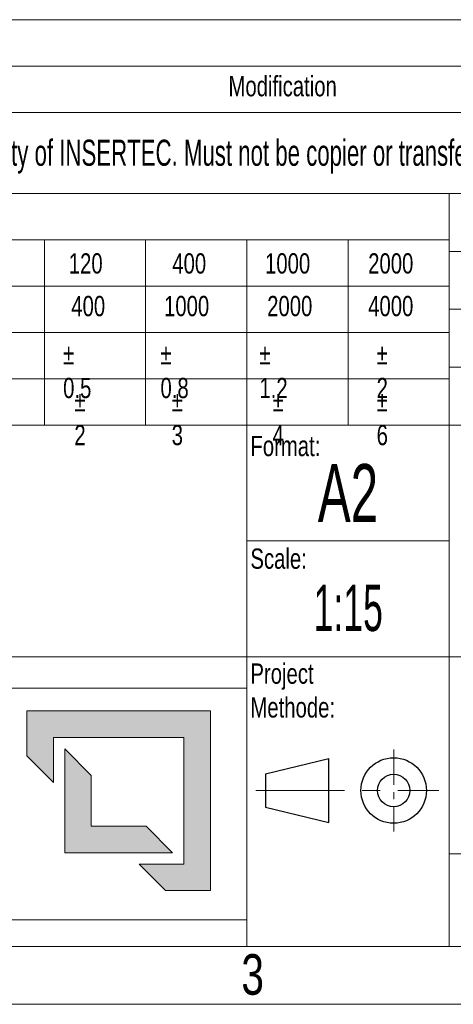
# Model space of a CAD drawing. Header units: millimetres. Extents: x 0 to 594, y 0 to 424.
# Tile 11 of 14: x 457 to 496, y 0 to 88. Entities that reach past the tile are written whole.
import ezdxf

# ---------------------------------------------------------------- set-up
doc = ezdxf.new("R2010")
doc.units = ezdxf.units.MM
doc.header["$LTSCALE"] = 0.25
doc.linetypes.add('CENTER', pattern=[50.8, 31.75, -6.35, 6.35, -6.35])
doc.linetypes.add('CENTERX2', pattern=[20.32, 12.7, -2.54, 2.54, -2.54])
doc.layers.add('SLD-0', color=179, linetype='Continuous')
doc.styles.add('SLDTEXTSTYLE1', font='TXT', dxfattribs={"width": 0.574367})
doc.styles.add('SLDTEXTSTYLE2', font='TXT', dxfattribs={"width": 0.638186})
doc.styles.add('SLDTEXTSTYLE3', font='TXT', dxfattribs={"width": 0.75})

# ---------------------------------------------------------------- blocks, each defined once
blk = doc.blocks.new('cajetin')
at = {"color": 7, "linetype": 'Continuous', "lineweight": 18}
for p, q in [((853.5, 7.5), (7.5, 7.5)), ((861, 0), (0, 0))]:
    blk.add_line(p, q, dxfattribs=at)
at = {"color": 7, "linetype": 'Continuous', "lineweight": 0, "insert": (693.01, 6.49), "char_height": 5.25, "attachment_point": 2, "style": 'SLDTEXTSTYLE3'}
blk.add_mtext('3', dxfattribs=at)
blk = doc.blocks.new('LOGO_sombreado')
at = {"linetype": 'Continuous'}
for points in [[(69.338, 18.023), (53.486, 18.023), (53.486, 14.148), (55.776, 11.858), (55.776, 15.733), (67.048, 15.733), (67.048, 4.812), (63.173, 4.812), (65.463, 2.523), (69.338, 2.523)], [(59.044, 12.465), (56.754, 14.754), (56.754, 5.791), (66.07, 5.791), (63.78, 8.081), (59.044, 8.081)]]:
    blk.add_hatch(color=7, dxfattribs=at).paths.add_polyline_path(points, flags=0)
at = {"color": 7, "linetype": 'Continuous', "lineweight": 18}
for p, q in [((0, 20), (72.5, 20)), ((72.5, 20), (72.502, 20.001)), ((72.5, 20), (72.5, 0)), ((53.486, 14.148), (53.486, 18.023)), ((53.486, 18.023), (69.338, 18.023)), ((69.338, 18.023), (69.338, 2.523)), ((67.048, 15.733), (55.776, 15.733)), ((55.776, 15.733), (55.776, 11.858)), ((67.048, 4.812), (67.048, 15.733)), ((56.754, 5.791), (56.754, 14.754)), ((56.754, 14.754), (59.044, 12.465)), ((55.776, 11.858), (53.486, 14.148)), ((59.044, 12.465), (59.044, 8.081)), ((59.044, 8.081), (63.78, 8.081)), ((63.78, 8.081), (66.07, 5.791)), ((66.07, 5.791), (56.754, 5.791)), ((65.463, 2.523), (63.173, 4.812)), ((63.173, 4.812), (67.048, 4.812)), ((69.338, 2.523), (65.463, 2.523)), ((0, 0), (72.5, 0))]:
    blk.add_line(p, q, dxfattribs=at)

msp = doc.modelspace()

# ---------------------------------------------------------------- linework, layer by layer
at = {"color": 7, "linetype": 'Continuous', "lineweight": 18}
for p, q in [((402.554, 87.962), (588.826, 87.962)), ((402.554, 83.822), (588.826, 83.822)), ((402.554, 79.683), (588.826, 79.683)), ((402.554, 72.439), (588.826, 72.439)), ((495.69, 72.439), (495.69, 5.174)), ((402.554, 68.3), (495.69, 68.3)), ((459.47, 51.742), (459.47, 68.3)), ((468.525, 51.742), (468.525, 68.3)), ((477.58, 51.742), (477.58, 68.3)), ((486.635, 51.742), (486.635, 68.3)), ((557.78, 67.265), (495.69, 67.265)), ((402.554, 64.16), (495.69, 64.16)), ((557.78, 62.091), (495.69, 62.091)), ((402.554, 60.021), (495.69, 60.021)), ((557.78, 56.916), (495.69, 56.916)), ((402.554, 55.882), (495.69, 55.882)), ((450.416, 51.742), (459.47, 51.742)), ((459.47, 51.742), (468.525, 51.742)), ((468.525, 51.742), (477.58, 51.742)), ((477.58, 51.742), (486.635, 51.742)), ((477.58, 51.742), (477.58, 31.045)), ((486.635, 51.742), (495.69, 51.742)), ((495.69, 51.742), (511.213, 51.742)), ((477.58, 41.394), (495.69, 41.394)), ((402.554, 31.045), (495.69, 31.045)), ((477.58, 31.045), (477.58, 5.174)), ((495.69, 31.045), (588.826, 31.045)), ((495.69, 13.453), (588.826, 13.453)), ((402.554, 5.174), (588.826, 5.174))]:
    msp.add_line(p, q, dxfattribs=at)
at = {"color": 7, "linetype": 'CENTERX2', "lineweight": 18}
msp.add_line((490.717, 22.772), (490.717, 15.45), dxfattribs=at)
at = {"color": 7, "linetype": 'Continuous', "lineweight": 25}
for p, q in [((479.242, 20.586), (484.918, 21.962)), ((484.918, 16.236), (484.918, 21.962)), ((479.242, 20.586), (479.242, 17.612)), ((479.242, 17.612), (484.918, 16.236))]:
    msp.add_line(p, q, dxfattribs=at)
at = {"color": 7, "linetype": 'CENTER', "lineweight": 18}
msp.add_line((478.382, 19.099), (494.747, 19.099), dxfattribs=at)
at = {"color": 7, "linetype": 'Continuous', "lineweight": 25}
for radius in [2.93, 1.45]:
    msp.add_circle((490.717, 19.099), radius, dxfattribs=at)

# ---------------------------------------------------------------- block references
at = {"xscale": 0.689895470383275, "yscale": 0.689895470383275, "zscale": 0.689895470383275}
msp.add_blockref('cajetin', (0, 0), dxfattribs=at)
at = {"color": 7, "linetype": 'Continuous', "xscale": 1.034843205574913, "yscale": 1.034843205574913, "zscale": 1.034843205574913}
msp.add_blockref('LOGO_sombreado', (402.564, 7.552), dxfattribs=at)

# ---------------------------------------------------------------- texts
at = {"color": 7, "linetype": 'Continuous', "lineweight": 0, "style": 'SLDTEXTSTYLE3'}
for s, insert, char_height, attachment_point in [('Modification', (480.787, 82.929), 1.81098, 2), ('Tolerance for dimensions without tol. according to ISO 2768-mK', (403.216, 71.209), 1.81098, 1), ('120', (461.655, 67.094), 1.811, 1), ('400', (470.913, 67.094), 1.811, 1), ('1000', (479.211, 67.094), 1.811, 1), ('2000', (488.437, 67.094), 1.811, 1), ('400', (461.879, 63.285), 1.811, 1), ('1000', (470.176, 63.285), 1.811, 1), ('2000', (479.402, 63.285), 1.811, 1), ('4000', (488.437, 63.285), 1.811, 1), ('%%p^J0.5', (461.152, 58.985), 1.811, 1), ('%%p^J0.8', (469.858, 58.985), 1.811, 1), ('%%p^J1.2', (478.708, 58.985), 1.811, 1), ('%%p^J2', (489.193, 58.985), 1.811, 1), ('%%p^J2', (462.156, 54.78), 1.811, 1), ('%%p^J3', (470.861, 54.78), 1.811, 1), ('%%p^J4', (479.89, 54.78), 1.811, 1), ('%%p^J6', (489.193, 54.78), 1.811, 1), ('Format:', (477.903, 50.784), 1.811, 1), ('Scale:', (477.903, 40.719), 1.811, 1), ('Project^JMethode:', (477.903, 30.45), 1.81098, 1)]:
    msp.add_mtext(s, dxfattribs=dict(at, insert=insert, char_height=char_height, attachment_point=attachment_point))
at = {"layer": 'SLD-0', "color": 7, "attachment_point": 2}
for s, insert, char_height, style in [('This drawing is property of INSERTEC. Must not be copier or transferred to third parties in any way without written authorization.', (493.275, 77.241), 2.328397, 'SLDTEXTSTYLE2'), ('A2', (486.628, 48.262), 5.1742, 'SLDTEXTSTYLE2'), ('1:15', (486.658, 37.488), 4.1394, 'SLDTEXTSTYLE1')]:
    msp.add_mtext(s, dxfattribs=dict(at, insert=insert, char_height=char_height, style=style))

doc.saveas('drawing.dxf')
